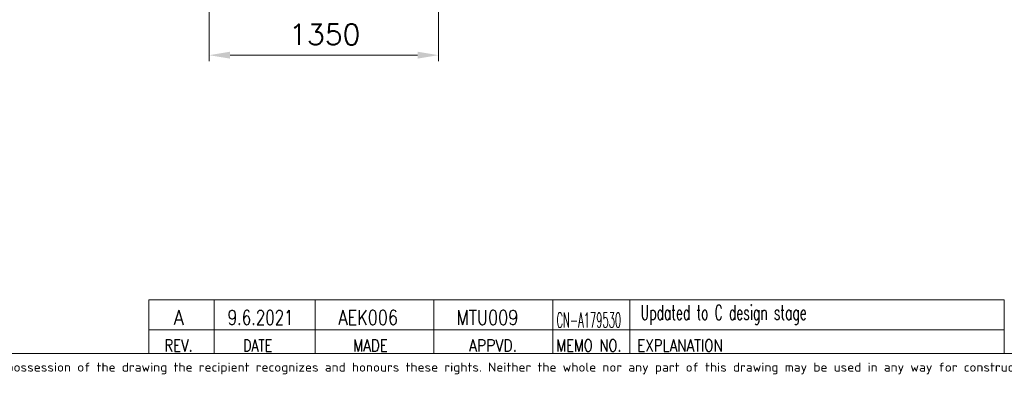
# Model space of a CAD drawing. Header units: inches. Extents: x 0 to 20790, y -12 to 14700.
# Tile 88 of 142: x 8340 to 14140, y 34 to 2144. Entities that reach past the tile are written whole.
import ezdxf

# ---------------------------------------------------------------- set-up
doc = ezdxf.new("R2010")
doc.units = ezdxf.units.IN
doc.layers.add('210', color=7, linetype='Continuous', true_color=0xffffff)
doc.layers.add('254', color=7, linetype='Continuous', true_color=0xffffff)
doc.styles.add('iso-1', font='isocp.shx')
doc.styles.add('latin_extended', font='simplex.shx')
doc.dimstyles.get("Standard").update_dxf_attribs({"dimtxt": 0.18, "dimasz": 0.18, "dimexe": 0.18, "dimexo": 0.0625, "dimgap": 0.09, "dimtad": 0, "dimtih": 1, "dimtoh": 1, "dimdec": 4, "dimzin": 0, "dimdsep": 46, "dimtxsty": 'Standard', "dimcen": 0.09, "dimadec": 0, "dimazin": 0, "dimtfac": 1, "dimtdec": 4, "dimtofl": 0, "dimtmove": 0, "dimatfit": 3, "dimfxl": 1, "dimtolj": 1, "dimtzin": 0, "dimarcsym": 0})

# ---------------------------------------------------------------- blocks, each defined once
blk = doc.blocks.new('_U5')
at = {"layer": '254', "color": 3, "linetype": 'Continuous', "lineweight": 13, "transparency": 16777216}
for p, q in [((9456.3, 3136.5), (9456.3, 1899.6)), ((10806.3, 3136.5), (10806.3, 1899.6)), ((9578.8, 1934.6), (10683.8, 1934.6))]:
    blk.add_line(p, q, dxfattribs=at)
at = {"layer": '254', "color": 3, "transparency": 16777216}
for points in [[(9578.8, 1955), (9578.8, 1914.2), (9456.3, 1934.6)], [(10683.8, 1914.2), (10683.8, 1955), (10806.3, 1934.6)]]:
    blk.add_solid(points, dxfattribs=at)
at = {"layer": 'Defpoints', "color": 0, "transparency": 16777216}
for p in [(9456.3, 3171.5), (10806.3, 3171.5), (10806.3, 1934.6)]:
    blk.add_point(p, dxfattribs=at)
at = {"layer": '254', "color": 2, "lineweight": 13, "transparency": 16777216, "insert": (9927.1, 2118.4), "char_height": 122.5, "attachment_point": 1, "style": 'latin_extended'}
blk.add_mtext('\\A1;1350', dxfattribs=at)

msp = doc.modelspace()

# ---------------------------------------------------------------- linework, layer by layer
at = {"layer": '210', "color": 7, "linetype": 'Continuous', "lineweight": 18}
msp.add_line((175, 175), (20615, 175), dxfattribs=at)
at = {"layer": '254', "color": 7, "linetype": 'Continuous', "lineweight": 18}
for p, q in [((9099.983, 176.296), (9099.983, 491.296)), ((14139.996, 315), (9099.996, 315))]:
    msp.add_line(p, q, dxfattribs=at)
at = {"layer": '254', "color": 7, "linetype": 'Continuous', "lineweight": 13}
msp.add_line((14139.991, 491.296), (9099.991, 491.296), dxfattribs=at)
at = {"layer": '254', "color": 3, "linetype": 'Continuous', "lineweight": 18}
for p, q in [((9484.983, 491.296), (9484.983, 176.296)), ((10079.983, 176.296), (10079.983, 491.296)), ((10779.983, 491.296), (10779.983, 176.296)), ((11479.983, 176.296), (11479.983, 491.296)), ((11934.983, 491.296), (11934.983, 176.296))]:
    msp.add_line(p, q, dxfattribs=at)
at = {"layer": '254', "color": 3, "linetype": 'Continuous', "lineweight": 13}
for p, q in [((14139.983, 176.296), (14139.974, 491.296)), ((14140, 175), (9100, 175))]:
    msp.add_line(p, q, dxfattribs=at)

# ---------------------------------------------------------------- texts
at = {"layer": '210', "color": 211, "linetype": 'Continuous', "lineweight": 13, "insert": (6448.722, 51.676), "char_height": 52.5, "attachment_point": 7, "line_spacing_factor": 0.963855, "style": 'iso-1'}
msp.add_mtext('\\W1.2083;Copyright Wärtsilä. All rights reserved. By taking possession of the drawing the recipient recognizes and honours these rights. Neither the whole nor any part of this drawing may be used in any way for construction, fabrication, marketing or any other', dxfattribs=at)
at = {"layer": '254', "color": 3, "linetype": 'Continuous', "lineweight": 18, "char_height": 87.5, "attachment_point": 7, "line_spacing_factor": 0.963855, "style": 'latin_extended'}
for s, insert in [('\\W0.8818;A', (9246.638, 343.26)), ('\\W0.7376;9.6.2021', (9565.068, 343.26)), ('\\W0.7932;AEK006', (10217.455, 343.26)), ('\\W0.7965;MTU009', (10913.271, 343.26)), ('\\W0.4914;CN-A179530', (11501.719, 327.947)), ('\\W0.6079;Updated to C design stage', (11997.938, 343.26))]:
    msp.add_mtext(s, dxfattribs=dict(at, insert=insert))
at = {"layer": '254', "color": 211, "linetype": 'Continuous', "lineweight": 18, "char_height": 70, "attachment_point": 7, "line_spacing_factor": 0.963855, "style": 'latin_extended'}
for s, insert in [('\\W0.8203;REV.', (9191.866, 187.045)), ('\\W0.7715;DATE', (9655.834, 187.045)), ('\\W0.8285;MADE', (10303.717, 187.045)), ('\\W0.8648;APPVD.', (10986.602, 187.045)), ('\\W0.8075;MEMO NO.', (11500.117, 187.045)), ('\\W0.8275;EXPLANATION', (11977.744, 187.045))]:
    msp.add_mtext(s, dxfattribs=dict(at, insert=insert))

# ---------------------------------------------------------------- dimensions: what is measured, and where the dimension line sits
at = {"layer": '254', "color": 2, "linetype": 'Continuous', "lineweight": 13}
dim = msp.add_linear_dim(base=(10806.265, 1934.621), p1=(9456.265, 3171.519), p2=(10806.265, 3171.519), dimstyle='Standard', override={"dimscale": 35, "dimtxt": 3.5, "dimasz": 3.5, "dimexe": 1, "dimexo": 1, "dimgap": 1.75, "dimtad": 1, "dimtih": 1, "dimtoh": 0, "dimdec": 2, "dimlfac": 1, "dimzin": 8, "dimdsep": 46, "dimlunit": 2, "dimtxsty": 'latin_extended', "dimsah": 1, "dimse1": 0, "dimse2": 0, "dimsd1": 0, "dimsd2": 0, "dimclrd": 3, "dimclre": 3, "dimclrt": 2, "dimtol": 0, "dimtm": -0.1, "dimtfac": 0.714286, "dimtdec": 3, "dimtofl": 1, "dimtmove": 0, "dimtzin": 8, "dimlwd": 13, "dimlwe": 13}, dxfattribs=at)
dim.commit()
dim.dimension.update_dxf_attribs({"geometry": '_U5', "text_midpoint": (10131.265, 1934.621), "dimtype": 160})

doc.saveas('drawing.dxf')
